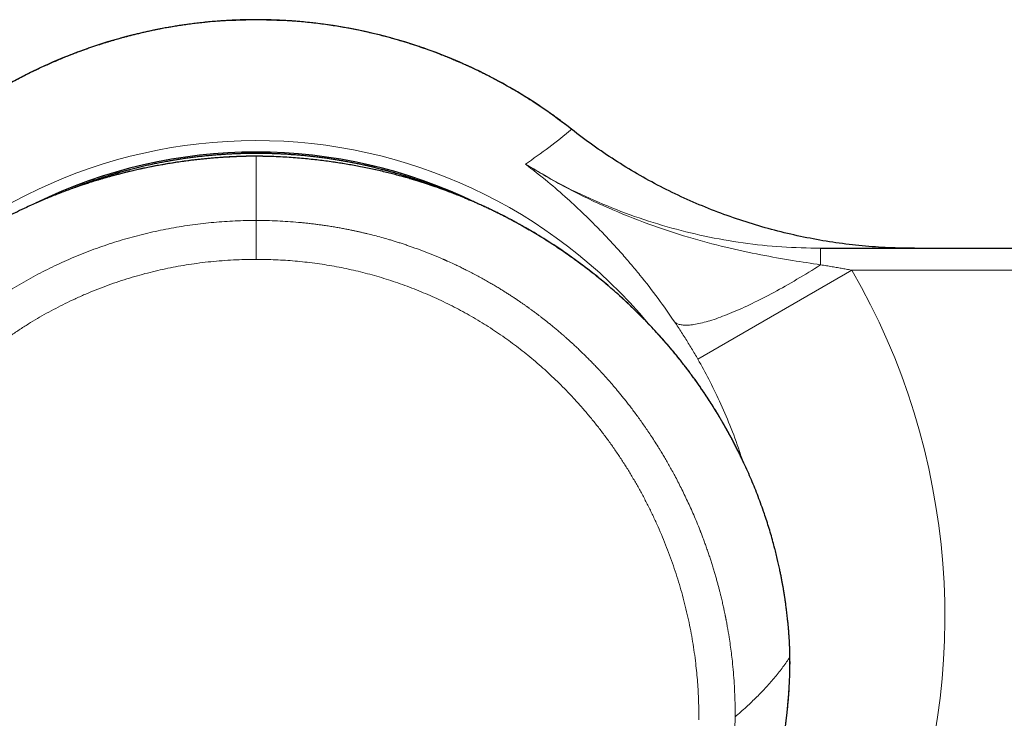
# Model space of a CAD drawing. Header units: millimetres. Extents: x 8 to 831, y 12 to 489.
# Tile 14 of 93: x 412 to 457, y 221 to 253. Entities that reach past the tile are written whole.
import ezdxf

# ---------------------------------------------------------------- set-up
doc = ezdxf.new("R2010")
doc.units = ezdxf.units.MM

msp = doc.modelspace()

# ---------------------------------------------------------------- linework, layer by layer
at = {"color": 7, "linetype": 'Continuous', "lineweight": 30}
for p, q in [((423.178, 253.264), (423.178, 253.268)), ((448.881, 242.86), (479.63, 242.86))]:
    msp.add_line(p, q, dxfattribs=at)
at = {"color": 252, "linetype": 'Continuous', "lineweight": 0}
for p, q in [((437.543, 248.278), (437.544, 248.28)), ((448.881, 242.86), (448.881, 242.11)), ((443.293, 237.809), (450.309, 241.86)), ((499.178, 241.86), (450.309, 241.86)), ((447.448, 225.163), (447.448, 225.182)), ((447.47, 223.265), (447.471, 223.268))]:
    msp.add_line(p, q, dxfattribs=at)
at = {"color": 252, "linetype": 'Continuous', "lineweight": 0, "flags": 128}
msp.add_lwpolyline([(448.881, 242.11), (448.746, 242.024), (448.611, 241.939), (448.475, 241.855), (448.34, 241.771), (448.206, 241.689), (448.071, 241.608), (447.937, 241.527), (447.803, 241.448), (447.67, 241.369), (447.537, 241.292), (447.405, 241.216), (447.273, 241.141), (447.142, 241.068), (447.011, 240.995), (446.882, 240.924), (446.753, 240.854), (446.625, 240.785), (446.498, 240.718), (446.371, 240.652), (446.246, 240.588), (446.122, 240.525), (445.999, 240.463), (445.877, 240.403), (445.757, 240.344), (445.637, 240.287), (445.519, 240.231), (445.402, 240.177), (445.287, 240.125), (445.173, 240.074), (445.06, 240.024), (444.949, 239.977), (444.84, 239.931), (444.732, 239.886), (444.626, 239.844), (444.522, 239.803), (444.419, 239.764), (444.318, 239.726), (444.219, 239.69), (444.122, 239.657), (444.027, 239.624), (443.933, 239.594), (443.842, 239.566), (443.753, 239.539), (443.665, 239.514), (443.58, 239.491), (443.497, 239.47), (443.416, 239.451), (443.337, 239.433), (443.26, 239.418), (443.186, 239.404), (443.114, 239.392), (443.044, 239.382), (442.977, 239.374), (442.912, 239.368), (442.849, 239.364), (442.789, 239.362), (442.731, 239.361), (442.676, 239.363), (442.623, 239.366), (442.572, 239.372), (442.524, 239.379), (442.479, 239.388), (442.436, 239.399), (442.396, 239.412), (442.358, 239.427), (442.323, 239.444), (442.291, 239.462), (442.261, 239.483), (442.234, 239.505)], dxfattribs=at)
at = {"color": 252, "linetype": 'Continuous', "lineweight": 0}
for centre, radius, start, end in [((423.178, 224.465), 23.303, 39.9262, 140.2571), ((423.178, 224.331), 22.847, 68.3655, 112.0947)]:
    msp.add_arc(centre, radius, start, end, dxfattribs=at)
at = {"color": 7, "linetype": 'Continuous', "lineweight": 30}
for centre, radius, start, end in [((423.178, 224.368), 22.873, 63.9566, 116.0902), ((423.321, 224.272), 24.171, 318.9254, 357.6133)]:
    msp.add_arc(centre, radius, start, end, dxfattribs=at)
at = {"color": 252, "linetype": 'Continuous', "lineweight": 0}
for centre, major_axis, ratio, start_param, end_param in [((423.178, 267.86), (0, 24.905), 0.933552, 3.696839, 3.807609), ((423.178, 226.074), (0, 31.48), 0.996195, 4.341696, 5.237702)]:
    msp.add_ellipse(centre, major_axis=major_axis, ratio=ratio, start_param=start_param, end_param=end_param, dxfattribs=at)
at = {"color": 7, "linetype": 'Continuous', "lineweight": 30}
for points, knots in [([(423.178, 253.267), (423.053, 253.266), (422.807, 253.265), (422.442, 253.256), (422.088, 253.242), (421.743, 253.223), (421.41, 253.199), (421.089, 253.172), (420.779, 253.141), (420.479, 253.108), (420.187, 253.071), (419.902, 253.032), (419.626, 252.99), (419.359, 252.947), (419.102, 252.902), (418.855, 252.856), (418.618, 252.809), (418.39, 252.762), (418.172, 252.715), (417.964, 252.667), (417.766, 252.62), (417.577, 252.574), (417.398, 252.528), (417.228, 252.484), (417.072, 252.441), (416.929, 252.402), (416.798, 252.364), (416.672, 252.328), (416.546, 252.29), (416.414, 252.251), (416.271, 252.206), (416.115, 252.157), (415.947, 252.103), (415.77, 252.044), (415.585, 251.98), (415.393, 251.913), (415.193, 251.841), (414.987, 251.764), (414.773, 251.682), (414.55, 251.594), (414.317, 251.499), (414.076, 251.398), (413.827, 251.29), (413.57, 251.175), (413.306, 251.053), (413.035, 250.924), (412.757, 250.787), (412.473, 250.642), (412.182, 250.488), (411.885, 250.326), (411.582, 250.154), (411.273, 249.973), (410.959, 249.783), (410.649, 249.588), (410.343, 249.389), (410.043, 249.186), (409.739, 248.974), (409.432, 248.752), (409.121, 248.52), (408.916, 248.36), (408.812, 248.279)], [0, 0, 0, 0, 0.0241471, 0.0476707, 0.0705727, 0.092855, 0.1145192, 0.1351964, 0.1552798, 0.1747707, 0.1936699, 0.2123457, 0.2304069, 0.2478544, 0.2646886, 0.2809101, 0.2965192, 0.3115164, 0.325902, 0.3396762, 0.3528394, 0.3653917, 0.3773333, 0.3886643, 0.3993849, 0.4086759, 0.4174541, 0.4257234, 0.434078, 0.4429484, 0.4523347, 0.4631382, 0.474553, 0.4865792, 0.4992166, 0.5124656, 0.5260733, 0.540271, 0.555059, 0.5704374, 0.5867386, 0.603655, 0.6211871, 0.6393353, 0.6580998, 0.6774814, 0.6974806, 0.7180979, 0.7393343, 0.7611906, 0.7836677, 0.8067668, 0.8304892, 0.8548363, 0.8777048, 0.9011011, 0.9250268, 0.9494838, 0.9744741, 1, 1, 1, 1]), ([(423.178, 253.264), (422.554, 253.25), (421.301, 253.22), (419.425, 252.983), (417.554, 252.599), (415.829, 252.091), (414.254, 251.496), (412.827, 250.845), (411.438, 250.091), (410.089, 249.244), (409.239, 248.601), (408.812, 248.278)], [0, 0, 0, 0, 0.1207088, 0.242631, 0.365772, 0.4901373, 0.5905252, 0.6917029, 0.7936729, 0.8964378, 1, 1, 1, 1]), ([(437.543, 248.279), (437.445, 248.356), (437.251, 248.507), (436.959, 248.726), (436.672, 248.934), (436.389, 249.133), (436.113, 249.321), (435.844, 249.499), (435.582, 249.667), (435.325, 249.826), (435.073, 249.979), (434.825, 250.124), (434.582, 250.263), (434.346, 250.394), (434.116, 250.518), (433.894, 250.636), (433.678, 250.746), (433.47, 250.85), (433.27, 250.948), (433.077, 251.04), (432.892, 251.126), (432.715, 251.206), (432.546, 251.282), (432.385, 251.352), (432.236, 251.416), (432.099, 251.473), (431.973, 251.525), (431.852, 251.575), (431.73, 251.624), (431.602, 251.674), (431.462, 251.728), (431.309, 251.786), (431.144, 251.847), (430.969, 251.911), (430.784, 251.976), (430.591, 252.042), (430.39, 252.109), (430.181, 252.176), (429.962, 252.244), (429.732, 252.314), (429.491, 252.384), (429.239, 252.454), (428.977, 252.524), (428.704, 252.593), (428.422, 252.66), (428.129, 252.727), (427.826, 252.791), (427.513, 252.854), (427.189, 252.914), (426.856, 252.97), (426.512, 253.023), (426.157, 253.073), (425.793, 253.118), (425.429, 253.157), (425.066, 253.19), (424.705, 253.217), (424.335, 253.239), (423.957, 253.255), (423.57, 253.265), (423.309, 253.266), (423.178, 253.267)], [0, 0, 0, 0, 0.024166, 0.047706, 0.070623, 0.09292, 0.114597, 0.135286, 0.15538, 0.174881, 0.19379, 0.212474, 0.230544, 0.247999, 0.264841, 0.28107, 0.296686, 0.31169, 0.326083, 0.339864, 0.353034, 0.365593, 0.377542, 0.38888, 0.399608, 0.408906, 0.417692, 0.425968, 0.434318, 0.443184, 0.452566, 0.463365, 0.474776, 0.486798, 0.499432, 0.512678, 0.526282, 0.540477, 0.555262, 0.570637, 0.586935, 0.603848, 0.621377, 0.639521, 0.65828, 0.677657, 0.69765, 0.718261, 0.73949, 0.761338, 0.783806, 0.806895, 0.830605, 0.854939, 0.877795, 0.901176, 0.925086, 0.949525, 0.974496, 1, 1, 1, 1]), ([(437.543, 248.278), (437.116, 248.601), (436.266, 249.244), (434.917, 250.091), (433.528, 250.845), (432.101, 251.496), (430.526, 252.091), (428.801, 252.599), (426.93, 252.983), (425.054, 253.22), (423.801, 253.25), (423.178, 253.264)], [0, 0, 0, 0, 0.103562, 0.206327, 0.308297, 0.409475, 0.509863, 0.634228, 0.757369, 0.879291, 1, 1, 1, 1]), ([(453.158, 242.861), (452.763, 242.866), (451.967, 242.877), (450.774, 242.965), (449.58, 243.106), (448.396, 243.305), (447.222, 243.561), (446.057, 243.874), (444.905, 244.243), (443.772, 244.665), (442.663, 245.139), (441.581, 245.664), (440.527, 246.24), (439.502, 246.868), (438.502, 247.542), (437.863, 248.032), (437.543, 248.278)], [0, 0, 0, 0, 0.070294, 0.141836, 0.213135, 0.284353, 0.355651, 0.42719, 0.49913, 0.571081, 0.642645, 0.713975, 0.785222, 0.85654, 0.928082, 1, 1, 1, 1]), ([(431.693, 245.533), (431.688, 245.536), (431.6, 245.571), (431.431, 245.637), (431.185, 245.731), (430.937, 245.822), (430.688, 245.911), (430.437, 245.996), (430.186, 246.079), (429.933, 246.159), (429.678, 246.236), (429.423, 246.31), (429.166, 246.382), (428.908, 246.45), (428.648, 246.516), (428.387, 246.579), (428.134, 246.636), (427.888, 246.689), (427.651, 246.738), (427.414, 246.784), (427.177, 246.828), (426.939, 246.869), (426.7, 246.907), (426.462, 246.943), (426.223, 246.976), (425.984, 247.007), (425.745, 247.036), (425.506, 247.061), (425.267, 247.084), (425.029, 247.105), (424.791, 247.123), (424.555, 247.139), (424.321, 247.152), (424.092, 247.162), (423.874, 247.169), (423.685, 247.174), (423.518, 247.177), (423.355, 247.179), (423.153, 247.18), (422.968, 247.179), (422.787, 247.177), (422.632, 247.173), (422.447, 247.168), (422.251, 247.161), (422.046, 247.152), (421.834, 247.141), (421.617, 247.127), (421.396, 247.111), (421.171, 247.092), (420.943, 247.071), (420.714, 247.047), (420.482, 247.021), (420.249, 246.992), (420.015, 246.96), (419.78, 246.926), (419.544, 246.889), (419.307, 246.85), (419.07, 246.808), (418.833, 246.763), (418.595, 246.716), (418.358, 246.666), (418.12, 246.613), (417.882, 246.558), (417.644, 246.5), (417.407, 246.44), (417.169, 246.376), (416.932, 246.31), (416.696, 246.242), (416.459, 246.17), (416.224, 246.096), (415.988, 246.02), (415.754, 245.941), (415.52, 245.859), (415.286, 245.774), (415.054, 245.687), (414.835, 245.603), (414.694, 245.546), (414.631, 245.521)], [0, 0, 0, 0, 0.001091, 0.016156, 0.031236, 0.046333, 0.061447, 0.07658, 0.091732, 0.106907, 0.122105, 0.137328, 0.152579, 0.16786, 0.183175, 0.198526, 0.213918, 0.227745, 0.24157, 0.255391, 0.269208, 0.28302, 0.296826, 0.310624, 0.324413, 0.338191, 0.351955, 0.3657, 0.379421, 0.393107, 0.406744, 0.420305, 0.433738, 0.446936, 0.459613, 0.471163, 0.479329, 0.488307, 0.499045, 0.513932, 0.52001, 0.530099, 0.540588, 0.551851, 0.563618, 0.575778, 0.588245, 0.600956, 0.613866, 0.62694, 0.640151, 0.653479, 0.666906, 0.68042, 0.694009, 0.707665, 0.72138, 0.735147, 0.748962, 0.76282, 0.776716, 0.790648, 0.804612, 0.818605, 0.832627, 0.846673, 0.860743, 0.874835, 0.888947, 0.903078, 0.917227, 0.931392, 0.945574, 0.95977, 0.97398, 0.988204, 1, 1, 1, 1]), ([(423.178, 247.056), (423.057, 247.054), (422.818, 247.052), (422.463, 247.042), (422.116, 247.028), (421.778, 247.01), (421.45, 246.987), (421.131, 246.961), (420.823, 246.933), (420.523, 246.901), (420.214, 246.865), (419.896, 246.823), (419.57, 246.777), (419.257, 246.728), (418.954, 246.677), (418.664, 246.624), (418.385, 246.571), (418.117, 246.516), (417.861, 246.461), (417.616, 246.406), (417.383, 246.351), (417.161, 246.297), (416.954, 246.244), (416.761, 246.193), (416.582, 246.145), (416.413, 246.098), (416.254, 246.052), (416.108, 246.009), (415.976, 245.97), (415.856, 245.933), (415.745, 245.899), (415.64, 245.866), (415.505, 245.822), (415.336, 245.767), (415.115, 245.693), (414.872, 245.608), (414.607, 245.513), (414.342, 245.414), (414.08, 245.312), (413.819, 245.208), (413.552, 245.098), (413.278, 244.98), (412.997, 244.856), (412.67, 244.706), (412.3, 244.529), (411.892, 244.325), (411.489, 244.114), (411.091, 243.896), (410.698, 243.672), (410.319, 243.446), (409.951, 243.218), (409.597, 242.99), (409.247, 242.756), (408.902, 242.517), (408.548, 242.263), (408.184, 241.992), (407.811, 241.703), (407.443, 241.406), (407.079, 241.101), (406.721, 240.787), (406.367, 240.466), (406.019, 240.136), (405.717, 239.84), (405.461, 239.579), (405.247, 239.356), (405.04, 239.134), (404.84, 238.915), (404.651, 238.702), (404.473, 238.497), (404.305, 238.299), (404.145, 238.108), (403.994, 237.922), (403.852, 237.744), (403.717, 237.572), (403.59, 237.407), (403.479, 237.26), (403.381, 237.13), (403.296, 237.014), (403.212, 236.898), (403.122, 236.773), (403.025, 236.635), (402.92, 236.484), (402.811, 236.325), (402.698, 236.158), (402.582, 235.982), (402.463, 235.798), (402.341, 235.605), (402.214, 235.401), (402.082, 235.184), (401.947, 234.955), (401.809, 234.716), (401.67, 234.468), (401.532, 234.214), (401.364, 233.894), (401.169, 233.51), (400.953, 233.059), (400.748, 232.604), (400.553, 232.147), (400.385, 231.727), (400.241, 231.346), (400.118, 231.005), (400.021, 230.723), (399.948, 230.5), (399.896, 230.338), (399.846, 230.177), (399.798, 230.02), (399.752, 229.866), (399.709, 229.716), (399.668, 229.572), (399.631, 229.436), (399.597, 229.31), (399.566, 229.194), (399.539, 229.086), (399.514, 228.988), (399.492, 228.899), (399.474, 228.825), (399.46, 228.764), (399.449, 228.721), (399.441, 228.688), (399.436, 228.666), (399.433, 228.651), (399.43, 228.641), (399.428, 228.631), (399.425, 228.618), (399.42, 228.597), (399.414, 228.569), (399.406, 228.535), (399.397, 228.494), (399.385, 228.442), (399.371, 228.381), (399.355, 228.308), (399.338, 228.226), (399.319, 228.135), (399.298, 228.035), (399.276, 227.925), (399.253, 227.808), (399.229, 227.682), (399.204, 227.548), (399.179, 227.406), (399.153, 227.254), (399.127, 227.094), (399.1, 226.925), (399.074, 226.746), (399.048, 226.556), (399.021, 226.354), (398.995, 226.138), (398.971, 225.913), (398.948, 225.679), (398.926, 225.434), (398.914, 225.268), (398.907, 225.183)], [0, 0, 0, 0, 0.0094459, 0.0186869, 0.0277225, 0.0365525, 0.0451764, 0.0534454, 0.0615149, 0.0693846, 0.0770542, 0.0859233, 0.0945079, 0.1028075, 0.1108218, 0.1185504, 0.125993, 0.1331495, 0.1400195, 0.146603, 0.1528997, 0.1589097, 0.1646328, 0.1697662, 0.1746444, 0.1792677, 0.1836359, 0.1877492, 0.1912598, 0.1945608, 0.197652, 0.2005336, 0.2032901, 0.2088577, 0.214642, 0.2218103, 0.2292851, 0.2370661, 0.2442718, 0.2517209, 0.2594152, 0.267356, 0.2755434, 0.2839778, 0.2962169, 0.3084502, 0.3206756, 0.3328927, 0.3451012, 0.3573005, 0.3687938, 0.3802779, 0.391752, 0.4032156, 0.4147137, 0.4276268, 0.4406234, 0.4537021, 0.4668613, 0.4800993, 0.4934142, 0.5068066, 0.5202916, 0.528953, 0.5376532, 0.5463078, 0.5546815, 0.56276, 0.5704065, 0.5777676, 0.584843, 0.5916324, 0.5981355, 0.6043522, 0.6102823, 0.6159256, 0.6201584, 0.624214, 0.6282217, 0.6324247, 0.6374446, 0.6427237, 0.6482621, 0.6540596, 0.6601159, 0.666431, 0.6730046, 0.6798365, 0.6872702, 0.6949866, 0.7029851, 0.7112651, 0.719724, 0.7281756, 0.742816, 0.7574251, 0.7720284, 0.7866281, 0.8012222, 0.8119198, 0.8226123, 0.833299, 0.8383348, 0.8433689, 0.8484014, 0.8533071, 0.8579649, 0.8627, 0.8671477, 0.8713077, 0.87518, 0.8787644, 0.8820609, 0.8850694, 0.8877898, 0.8902222, 0.8918574, 0.8933306, 0.894207, 0.8948922, 0.8953673, 0.8955856, 0.8957983, 0.896217, 0.8968467, 0.8976874, 0.8987391, 0.9000017, 0.9014754, 0.9034179, 0.9056359, 0.9081295, 0.9108986, 0.9139431, 0.9172631, 0.9208584, 0.9246488, 0.9287035, 0.9330223, 0.9376051, 0.9424517, 0.9475618, 0.9529354, 0.9585719, 0.9647587, 0.9712333, 0.9779954, 0.9850443, 0.9923794, 1, 1, 1, 1]), ([(423.178, 247.054), (423.178, 247.055), (423.178, 247.059), (423.178, 247.055), (423.178, 247.052)], [0, 0, 0, 0, 0.29963, 1, 1, 1, 1]), ([(447.448, 225.182), (447.443, 225.245), (447.434, 225.368), (447.419, 225.548), (447.404, 225.718), (447.388, 225.878), (447.372, 226.029), (447.357, 226.17), (447.341, 226.302), (447.326, 226.425), (447.311, 226.538), (447.297, 226.642), (447.284, 226.736), (447.272, 226.821), (447.261, 226.897), (447.251, 226.964), (447.242, 227.021), (447.235, 227.07), (447.228, 227.109), (447.224, 227.139), (447.22, 227.163), (447.217, 227.181), (447.215, 227.194), (447.213, 227.207), (447.21, 227.221), (447.206, 227.245), (447.201, 227.28), (447.193, 227.328), (447.183, 227.386), (447.171, 227.454), (447.158, 227.527), (447.144, 227.605), (447.129, 227.685), (447.113, 227.771), (447.096, 227.86), (447.079, 227.948), (447.061, 228.037), (447.033, 228.175), (446.993, 228.363), (446.936, 228.614), (446.875, 228.875), (446.806, 229.147), (446.728, 229.443), (446.639, 229.764), (446.536, 230.108), (446.43, 230.446), (446.312, 230.801), (446.181, 231.172), (446.038, 231.557), (445.888, 231.939), (445.73, 232.319), (445.564, 232.702), (445.42, 233.017), (445.304, 233.263), (445.218, 233.44), (445.131, 233.618), (445.041, 233.796), (444.951, 233.971), (444.862, 234.141), (444.772, 234.309), (444.682, 234.474), (444.592, 234.637), (444.505, 234.791), (444.421, 234.937), (444.344, 235.068), (444.276, 235.184), (444.213, 235.288), (444.151, 235.39), (444.088, 235.494), (444.021, 235.602), (443.946, 235.721), (443.862, 235.852), (443.77, 235.994), (443.673, 236.142), (443.57, 236.296), (443.46, 236.457), (443.344, 236.624), (443.223, 236.796), (443.095, 236.973), (442.962, 237.154), (442.823, 237.339), (442.679, 237.527), (442.531, 237.717), (442.341, 237.955), (442.108, 238.237), (441.833, 238.561), (441.554, 238.876), (441.265, 239.192), (440.966, 239.507), (440.657, 239.821), (440.346, 240.127), (440.033, 240.423), (439.72, 240.71), (439.413, 240.983), (439.109, 241.243), (438.806, 241.494), (438.496, 241.743), (438.178, 241.991), (437.852, 242.235), (437.518, 242.478), (437.175, 242.717), (436.823, 242.954), (436.462, 243.188), (436.147, 243.384), (435.882, 243.544), (435.667, 243.671), (435.45, 243.796), (435.231, 243.919), (435.014, 244.038), (434.801, 244.152), (434.585, 244.265), (434.368, 244.376), (434.149, 244.485), (433.94, 244.587), (433.738, 244.682), (433.547, 244.771), (433.366, 244.853), (433.195, 244.929), (433.034, 245), (432.901, 245.057), (432.796, 245.101), (432.716, 245.134), (432.639, 245.166), (432.564, 245.197), (432.485, 245.229), (432.399, 245.264), (432.299, 245.304), (432.185, 245.348), (432.057, 245.398), (431.917, 245.451), (431.765, 245.508), (431.607, 245.565), (431.443, 245.624), (431.274, 245.682), (431.095, 245.743), (430.907, 245.806), (430.709, 245.869), (430.503, 245.933), (430.288, 245.998), (430.063, 246.064), (429.826, 246.131), (429.578, 246.198), (429.317, 246.266), (429.045, 246.333), (428.763, 246.399), (428.47, 246.465), (428.166, 246.529), (427.865, 246.588), (427.567, 246.643), (427.274, 246.694), (426.972, 246.743), (426.661, 246.789), (426.342, 246.832), (426.014, 246.873), (425.677, 246.91), (425.325, 246.945), (424.958, 246.976), (424.575, 247.003), (424.183, 247.025), (423.78, 247.041), (423.444, 247.051), (423.242, 247.053), (423.178, 247.054)], [0, 0, 0, 0, 0.00567, 0.011054, 0.016152, 0.020967, 0.025498, 0.029748, 0.033715, 0.037402, 0.040808, 0.043935, 0.046782, 0.04935, 0.051639, 0.05365, 0.055383, 0.056838, 0.058015, 0.058918, 0.059624, 0.060158, 0.060523, 0.060849, 0.061294, 0.061857, 0.063004, 0.064455, 0.066209, 0.068267, 0.070627, 0.072852, 0.075292, 0.077942, 0.08065, 0.083345, 0.086028, 0.088699, 0.09598, 0.103171, 0.111613, 0.119928, 0.128116, 0.138888, 0.149492, 0.159992, 0.170391, 0.182641, 0.194752, 0.206735, 0.2188, 0.231037, 0.24345, 0.249172, 0.254929, 0.26071, 0.266515, 0.272308, 0.277906, 0.283284, 0.288948, 0.294347, 0.299483, 0.304357, 0.308969, 0.312614, 0.316078, 0.319452, 0.322965, 0.326627, 0.330438, 0.33512, 0.34001, 0.345106, 0.350409, 0.356021, 0.361848, 0.36789, 0.374147, 0.38062, 0.387188, 0.393965, 0.400898, 0.407799, 0.420002, 0.432054, 0.443959, 0.455718, 0.468257, 0.480633, 0.492849, 0.504904, 0.516756, 0.528386, 0.539188, 0.55006, 0.561044, 0.572142, 0.583356, 0.594689, 0.606142, 0.617719, 0.629423, 0.641256, 0.647955, 0.654697, 0.661483, 0.668313, 0.67505, 0.681558, 0.687838, 0.694682, 0.701231, 0.707487, 0.713447, 0.719113, 0.724389, 0.72938, 0.734084, 0.7385, 0.740895, 0.743195, 0.745401, 0.747513, 0.749712, 0.752183, 0.754927, 0.758255, 0.761907, 0.765883, 0.77018, 0.774799, 0.779266, 0.783996, 0.788989, 0.794244, 0.79976, 0.805433, 0.811357, 0.817533, 0.823961, 0.83078, 0.837862, 0.845207, 0.852816, 0.86069, 0.868831, 0.877238, 0.884816, 0.892601, 0.900595, 0.9088, 0.917217, 0.925849, 0.934698, 0.943766, 0.953504, 0.96349, 0.973726, 0.984217, 0.994967, 1, 1, 1, 1]), ([(447.485, 224.272), (447.484, 224.299), (447.484, 224.352), (447.482, 224.426), (447.48, 224.492), (447.479, 224.548), (447.477, 224.592), (447.476, 224.624), (447.475, 224.648), (447.474, 224.67), (447.473, 224.692), (447.472, 224.718), (447.471, 224.747), (447.47, 224.779), (447.469, 224.816), (447.467, 224.859), (447.464, 224.909), (447.461, 224.967), (447.457, 225.033), (447.453, 225.105), (447.449, 225.156), (447.448, 225.182)], [0, 0, 0, 0, 0.085052, 0.165492, 0.235325, 0.294488, 0.342946, 0.373496, 0.397444, 0.419428, 0.443057, 0.468358, 0.503002, 0.540405, 0.581371, 0.630406, 0.688239, 0.753592, 0.827384, 0.909551, 1, 1, 1, 1]), ([(447.47, 223.265), (447.473, 223.332), (447.478, 223.466), (447.483, 223.666), (447.486, 223.865), (447.487, 224.062), (447.485, 224.191), (447.485, 224.255)], [0, 0, 0, 0, 0.199524, 0.400004, 0.600723, 0.800962, 1, 1, 1, 1]), ([(447.484, 223.777), (447.484, 223.782), (447.485, 223.804), (447.485, 223.847), (447.486, 223.909), (447.486, 223.974), (447.486, 224.043), (447.486, 224.114), (447.486, 224.192), (447.485, 224.245), (447.485, 224.273)], [0, 0, 0, 0, 0.03074, 0.134434, 0.25586, 0.400134, 0.529422, 0.672608, 0.829537, 1, 1, 1, 1]), ([(446.191, 216.451), (446.198, 216.472), (446.234, 216.576), (446.296, 216.764), (446.377, 217.014), (446.454, 217.265), (446.529, 217.517), (446.601, 217.769), (446.671, 218.023), (446.737, 218.277), (446.801, 218.532), (446.862, 218.788), (446.92, 219.044), (446.976, 219.301), (447.029, 219.559), (447.079, 219.817), (447.126, 220.076), (447.17, 220.335), (447.211, 220.595), (447.25, 220.855), (447.286, 221.116), (447.319, 221.377), (447.349, 221.639), (447.376, 221.901), (447.4, 222.163), (447.422, 222.425), (447.441, 222.688), (447.456, 222.951), (447.466, 223.144), (447.47, 223.25), (447.471, 223.268)], [0, 0, 0, 0, 0.009657, 0.04739, 0.085129, 0.122872, 0.16062, 0.198374, 0.236131, 0.273894, 0.311662, 0.349434, 0.387211, 0.424993, 0.462779, 0.50057, 0.538366, 0.576166, 0.613971, 0.651781, 0.689595, 0.727413, 0.765237, 0.803065, 0.840897, 0.878734, 0.916576, 0.954422, 0.992273, 1, 1, 1, 1])]:
    msp.add_open_spline(points, degree=3, knots=knots, dxfattribs=at)
at = {"color": 252, "linetype": 'Continuous', "lineweight": 0}
for points, knots in [([(398.907, 225.163), (398.925, 225.385), (398.96, 225.83), (399.038, 226.495), (399.136, 227.16), (399.254, 227.822), (399.392, 228.481), (399.551, 229.137), (399.724, 229.771), (399.91, 230.382), (400.107, 230.972), (400.32, 231.556), (400.55, 232.135), (400.796, 232.708), (401.053, 233.266), (401.322, 233.81), (401.602, 234.34), (401.896, 234.864), (402.204, 235.383), (402.527, 235.896), (402.864, 236.401), (403.215, 236.9), (403.586, 237.399), (403.976, 237.898), (404.387, 238.395), (404.813, 238.882), (405.253, 239.359), (405.707, 239.826), (406.168, 240.275), (406.635, 240.706), (407.108, 241.121), (407.594, 241.525), (408.092, 241.918), (408.603, 242.299), (409.125, 242.669), (409.658, 243.027), (410.184, 243.36), (410.701, 243.669), (411.207, 243.957), (411.721, 244.233), (412.244, 244.498), (412.773, 244.751), (413.311, 244.992), (413.88, 245.231), (414.482, 245.465), (415.117, 245.693), (415.761, 245.903), (416.413, 246.097), (417.071, 246.273), (417.735, 246.432), (418.376, 246.567), (418.994, 246.682), (419.586, 246.777), (420.181, 246.858), (420.778, 246.926), (421.377, 246.979), (421.977, 247.018), (422.577, 247.044), (422.977, 247.049), (423.178, 247.052)], [0, 0, 0, 0, 0.01998, 0.039985, 0.06001, 0.080048, 0.100093, 0.120141, 0.140184, 0.158548, 0.176899, 0.195233, 0.213544, 0.23183, 0.250086, 0.267506, 0.284945, 0.302399, 0.319864, 0.337339, 0.354819, 0.372302, 0.389785, 0.408098, 0.426406, 0.444706, 0.462997, 0.481276, 0.499543, 0.516984, 0.534445, 0.551922, 0.569412, 0.586912, 0.604419, 0.62193, 0.639443, 0.65517, 0.670895, 0.686619, 0.702341, 0.71806, 0.733777, 0.749492, 0.767358, 0.785238, 0.803131, 0.821034, 0.838944, 0.856858, 0.874773, 0.890447, 0.906119, 0.921786, 0.937447, 0.9531, 0.968743, 0.984377, 1, 1, 1, 1]), ([(447.448, 225.163), (447.421, 225.486), (447.369, 226.115), (447.243, 227.03), (447.11, 227.782), (446.984, 228.384), (446.876, 228.848), (446.754, 229.328), (446.568, 229.997), (446.299, 230.844), (446.022, 231.591), (445.826, 232.079), (445.723, 232.324), (445.619, 232.566), (445.514, 232.804), (445.406, 233.039), (445.23, 233.412), (444.98, 233.915), (444.645, 234.539), (444.297, 235.142), (443.938, 235.724), (443.57, 236.285), (443.181, 236.844), (442.809, 237.347), (442.456, 237.799), (442.142, 238.185), (441.824, 238.56), (441.501, 238.925), (441.175, 239.28), (440.845, 239.625), (440.512, 239.959), (440.105, 240.352), (439.62, 240.797), (439.055, 241.285), (438.485, 241.747), (437.913, 242.183), (437.339, 242.595), (436.748, 242.995), (436.148, 243.376), (435.539, 243.738), (434.938, 244.073), (434.333, 244.389), (433.726, 244.685), (433.115, 244.962), (432.34, 245.289), (431.391, 245.647), (430.26, 246.013), (429.119, 246.324), (427.963, 246.58), (426.791, 246.784), (425.6, 246.932), (424.393, 247.028), (423.584, 247.044), (423.178, 247.052)], [0, 0, 0, 0, 0.0290203, 0.0565656, 0.0826377, 0.0973128, 0.1114771, 0.1251307, 0.1413864, 0.1732273, 0.2039643, 0.2118327, 0.2196256, 0.2273428, 0.2349846, 0.242551, 0.2500419, 0.2710926, 0.2917051, 0.3118805, 0.3316202, 0.3509255, 0.3697979, 0.3902734, 0.4045878, 0.4187194, 0.432669, 0.4464374, 0.4600256, 0.4734346, 0.4866654, 0.4997193, 0.5208843, 0.5415898, 0.5618402, 0.58164, 0.6009935, 0.6199052, 0.6401041, 0.6588889, 0.6774478, 0.6957841, 0.713901, 0.7318021, 0.7494909, 0.7811322, 0.8124921, 0.8435872, 0.8744321, 0.9055302, 0.9368131, 0.9682974, 1, 1, 1, 1]), ([(423.178, 247.052), (423.178, 246.927), (423.178, 246.678), (423.178, 246.291), (423.178, 245.894), (423.178, 245.48), (423.178, 245.047), (423.178, 244.597), (423.178, 244.286), (423.178, 244.131)], [0, 0, 0, 0, 0.14, 0.28, 0.42, 0.56, 0.706667, 0.853333, 1, 1, 1, 1]), ([(442.234, 239.505), (441.983, 239.867), (441.455, 240.628), (440.854, 241.395), (440.433, 241.909), (440.209, 242.175), (439.981, 242.441), (439.748, 242.706), (439.509, 242.97), (439.266, 243.234), (439.019, 243.497), (438.632, 243.896), (438.076, 244.45), (437.31, 245.163), (436.419, 245.934), (435.776, 246.432), (435.434, 246.697)], [0, 0, 0, 0, 0.1067506, 0.2245411, 0.2559337, 0.2881418, 0.321185, 0.3550816, 0.3898484, 0.4255009, 0.4620536, 0.49952, 0.5971213, 0.7130038, 0.8472741, 1, 1, 1, 1]), ([(435.434, 246.697), (436.049, 246.33), (437.264, 245.603), (439.151, 244.705), (441.012, 243.954), (442.814, 243.36), (444.52, 242.908), (446.104, 242.567), (447.544, 242.312), (448.455, 242.174), (448.881, 242.11)], [0, 0, 0, 0, 0.150082, 0.296559, 0.437414, 0.570414, 0.693803, 0.807066, 0.909802, 1, 1, 1, 1]), ([(435.434, 246.697), (435.941, 246.396), (436.955, 245.794), (438.552, 245.029), (440.195, 244.368), (441.88, 243.825), (443.6, 243.397), (445.345, 243.091), (447.108, 242.897), (448.29, 242.873), (448.881, 242.86)], [0, 0, 0, 0, 0.1248851, 0.2497733, 0.3746926, 0.4996537, 0.6246586, 0.7497089, 0.8748141, 1, 1, 1, 1]), ([(401.369, 221.529), (401.369, 221.679), (401.368, 221.979), (401.379, 222.428), (401.398, 222.877), (401.427, 223.327), (401.464, 223.775), (401.514, 224.25), (401.578, 224.751), (401.657, 225.277), (401.749, 225.801), (401.85, 226.305), (401.957, 226.788), (402.07, 227.251), (402.192, 227.711), (402.324, 228.17), (402.465, 228.625), (402.616, 229.078), (402.776, 229.528), (402.943, 229.968), (403.115, 230.397), (403.293, 230.815), (403.479, 231.23), (403.673, 231.642), (403.875, 232.05), (404.098, 232.478), (404.343, 232.925), (404.611, 233.39), (404.891, 233.849), (405.171, 234.285), (405.449, 234.7), (405.726, 235.092), (406.01, 235.479), (406.303, 235.86), (406.604, 236.235), (406.912, 236.603), (407.229, 236.965), (407.555, 237.322), (407.892, 237.674), (408.238, 238.021), (408.592, 238.36), (408.953, 238.692), (409.32, 239.013), (409.692, 239.324), (410.068, 239.625), (410.451, 239.918), (410.843, 240.204), (411.243, 240.482), (411.653, 240.753), (412.069, 241.014), (412.491, 241.266), (412.916, 241.506), (413.344, 241.736), (413.774, 241.954), (414.209, 242.162), (414.652, 242.361), (415.102, 242.551), (415.559, 242.731), (416.02, 242.901), (416.485, 243.06), (416.951, 243.207), (417.417, 243.343), (417.883, 243.467), (418.352, 243.581), (418.826, 243.684), (419.306, 243.778), (419.79, 243.86), (420.276, 243.932), (420.763, 243.993), (421.249, 244.043), (421.732, 244.081), (422.214, 244.109), (422.696, 244.127), (423.017, 244.13), (423.178, 244.131)], [0, 0, 0, 0, 0.012873, 0.025755, 0.038643, 0.051539, 0.064443, 0.077355, 0.092583, 0.107823, 0.123074, 0.138337, 0.151974, 0.165619, 0.179273, 0.192936, 0.206606, 0.220285, 0.233971, 0.247665, 0.260685, 0.273712, 0.286745, 0.299784, 0.312828, 0.325878, 0.341263, 0.356654, 0.37205, 0.387452, 0.401206, 0.414965, 0.428726, 0.44249, 0.456258, 0.47003, 0.483805, 0.497584, 0.511619, 0.525658, 0.539703, 0.553752, 0.567805, 0.58161, 0.595418, 0.609228, 0.623041, 0.637107, 0.651176, 0.665247, 0.679319, 0.693393, 0.707216, 0.72104, 0.734865, 0.74869, 0.762766, 0.776843, 0.790921, 0.804999, 0.819077, 0.832904, 0.846731, 0.860557, 0.874382, 0.888457, 0.902531, 0.916603, 0.930674, 0.944744, 0.958561, 0.972376, 0.986189, 1, 1, 1, 1]), ([(423.178, 244.131), (423.178, 244.124), (423.178, 244.109), (423.178, 244.083), (423.178, 244.051), (423.178, 244.01), (423.178, 243.964), (423.178, 243.912), (423.178, 243.857), (423.178, 243.796), (423.178, 243.728), (423.178, 243.655), (423.178, 243.575), (423.178, 243.491), (423.178, 243.401), (423.178, 243.307), (423.178, 243.21), (423.178, 243.109), (423.178, 242.999), (423.178, 242.879), (423.178, 242.75), (423.178, 242.62), (423.178, 242.489), (423.178, 242.402), (423.178, 242.358)], [0, 0, 0, 0, 0.05002, 0.100024, 0.150031, 0.200044, 0.250029, 0.291694, 0.333367, 0.375039, 0.416705, 0.458358, 0.499997, 0.541634, 0.583284, 0.624949, 0.666622, 0.708299, 0.749969, 0.799958, 0.84997, 0.899976, 0.94998, 1, 1, 1, 1]), ([(444.986, 221.529), (444.986, 221.698), (444.987, 222.035), (444.973, 222.541), (444.948, 223.047), (444.911, 223.553), (444.867, 224.013), (444.819, 224.427), (444.77, 224.796), (444.709, 225.204), (444.649, 225.56), (444.6, 225.823), (444.58, 225.928), (444.572, 225.966), (444.571, 225.975), (444.569, 225.984), (444.567, 225.993), (444.565, 226.002), (444.563, 226.011), (444.562, 226.021), (444.56, 226.028), (444.559, 226.034), (444.558, 226.042), (444.555, 226.056), (444.55, 226.078), (444.544, 226.109), (444.536, 226.147), (444.527, 226.193), (444.516, 226.247), (444.502, 226.313), (444.486, 226.39), (444.466, 226.48), (444.444, 226.581), (444.419, 226.691), (444.391, 226.811), (444.36, 226.941), (444.327, 227.081), (444.29, 227.228), (444.249, 227.385), (444.205, 227.551), (444.158, 227.726), (444.106, 227.91), (444.049, 228.104), (443.988, 228.306), (443.925, 228.509), (443.861, 228.711), (443.794, 228.911), (443.724, 229.119), (443.651, 229.324), (443.578, 229.526), (443.507, 229.716), (443.457, 229.849), (443.428, 229.922), (443.42, 229.942), (443.412, 229.963), (443.404, 229.983), (443.396, 230.004), (443.388, 230.024), (443.338, 230.153), (443.244, 230.386), (443.103, 230.718), (442.961, 231.041), (442.818, 231.354), (442.674, 231.657), (442.529, 231.95), (442.385, 232.234), (442.246, 232.497), (442.113, 232.741), (441.987, 232.967), (441.862, 233.186), (441.738, 233.397), (441.646, 233.55), (441.593, 233.636), (441.58, 233.657), (441.576, 233.665), (441.571, 233.672), (441.566, 233.681), (441.534, 233.733), (441.448, 233.872), (441.308, 234.093), (441.142, 234.348), (440.98, 234.589), (440.823, 234.818), (440.668, 235.037), (440.516, 235.247), (440.368, 235.447), (440.225, 235.635), (440.089, 235.811), (439.959, 235.976), (439.834, 236.132), (439.712, 236.282), (439.594, 236.423), (439.48, 236.558), (439.371, 236.685), (439.266, 236.805), (439.166, 236.918), (439.068, 237.027), (438.973, 237.133), (438.903, 237.209), (438.86, 237.255), (438.843, 237.273), (438.826, 237.291), (438.809, 237.309), (438.793, 237.327), (438.777, 237.344), (438.761, 237.361), (438.705, 237.421), (438.606, 237.525), (438.46, 237.675), (438.305, 237.832), (438.14, 237.996), (437.982, 238.15), (437.832, 238.293), (437.692, 238.425), (437.529, 238.574), (437.382, 238.707), (437.28, 238.797), (437.243, 238.83), (437.232, 238.839), (437.222, 238.849), (437.211, 238.858), (437.201, 238.867), (437.19, 238.876), (437.128, 238.93), (437.017, 239.027), (436.858, 239.161), (436.707, 239.286), (436.564, 239.403), (436.43, 239.51), (436.305, 239.609), (436.188, 239.7), (436.08, 239.783), (435.983, 239.856), (435.897, 239.921), (435.82, 239.978), (435.751, 240.029), (435.69, 240.074), (435.638, 240.111), (435.595, 240.142), (435.56, 240.167), (435.532, 240.187), (435.51, 240.203), (435.496, 240.213), (435.488, 240.219), (435.484, 240.221), (435.481, 240.224), (435.478, 240.226), (435.475, 240.228), (435.44, 240.253), (435.37, 240.302), (435.261, 240.378), (435.142, 240.46), (435.012, 240.547), (434.872, 240.64), (434.724, 240.737), (434.569, 240.836), (434.407, 240.938), (434.235, 241.044), (434.053, 241.153), (433.861, 241.266), (433.659, 241.382), (433.446, 241.501), (433.222, 241.623), (432.988, 241.746), (432.766, 241.86), (432.557, 241.964), (432.364, 242.057), (432.143, 242.162), (431.975, 242.238), (431.863, 242.288), (431.832, 242.302), (431.801, 242.316), (431.769, 242.33), (431.737, 242.344), (431.705, 242.358), (431.532, 242.433), (431.216, 242.566), (430.754, 242.747), (430.382, 242.883), (430.103, 242.98), (429.919, 243.042), (429.734, 243.102), (429.552, 243.16), (429.376, 243.213), (429.154, 243.28), (428.884, 243.356), (428.564, 243.442), (428.304, 243.507), (428.102, 243.555), (427.958, 243.589), (427.815, 243.621), (427.674, 243.652), (427.519, 243.685), (427.346, 243.72), (427.151, 243.757), (426.947, 243.795), (426.733, 243.832), (426.509, 243.868), (426.293, 243.901), (426.086, 243.93), (425.89, 243.956), (425.688, 243.981), (425.485, 244.004), (425.29, 244.024), (425.004, 244.051), (424.624, 244.081), (424.142, 244.109), (423.66, 244.127), (423.338, 244.13), (423.178, 244.131)], [0, 0, 0, 0, 0.014496, 0.029001, 0.043515, 0.058038, 0.072571, 0.083234, 0.093903, 0.104577, 0.118675, 0.124881, 0.127613, 0.127881, 0.128149, 0.128418, 0.128686, 0.128954, 0.129222, 0.129491, 0.129759, 0.129838, 0.130064, 0.130417, 0.131088, 0.131986, 0.133111, 0.134465, 0.136046, 0.137854, 0.1402, 0.142844, 0.145785, 0.149025, 0.152562, 0.156398, 0.160531, 0.164872, 0.169499, 0.174414, 0.179615, 0.185104, 0.190881, 0.196945, 0.203297, 0.209126, 0.215177, 0.221452, 0.227951, 0.233855, 0.239933, 0.245424, 0.246049, 0.246676, 0.247304, 0.247934, 0.248565, 0.249199, 0.249834, 0.260427, 0.270776, 0.280881, 0.29074, 0.300354, 0.309722, 0.318843, 0.327718, 0.335324, 0.342738, 0.349961, 0.356992, 0.363733, 0.365366, 0.365621, 0.365877, 0.366132, 0.366386, 0.36675, 0.371341, 0.380443, 0.389256, 0.39748, 0.405436, 0.413123, 0.420541, 0.42769, 0.43457, 0.44081, 0.446811, 0.452573, 0.458095, 0.463378, 0.468421, 0.473224, 0.477788, 0.482112, 0.486196, 0.490411, 0.494336, 0.495073, 0.495799, 0.496514, 0.497217, 0.497909, 0.49859, 0.49926, 0.499918, 0.505588, 0.511587, 0.517916, 0.524574, 0.531562, 0.536897, 0.542408, 0.548098, 0.555879, 0.559401, 0.5598, 0.5602, 0.5606, 0.561002, 0.561404, 0.561807, 0.56221, 0.56849, 0.57444, 0.580058, 0.585346, 0.590302, 0.594847, 0.599073, 0.602979, 0.606566, 0.609549, 0.612267, 0.614722, 0.616912, 0.618838, 0.620241, 0.62146, 0.622496, 0.623224, 0.623822, 0.623958, 0.624084, 0.624202, 0.62431, 0.62441, 0.624501, 0.627968, 0.631774, 0.635919, 0.640403, 0.645227, 0.650389, 0.655568, 0.661048, 0.66683, 0.672914, 0.679299, 0.685986, 0.692975, 0.700265, 0.707858, 0.715751, 0.721732, 0.727875, 0.73418, 0.742751, 0.743731, 0.744714, 0.745701, 0.746691, 0.747685, 0.748683, 0.749684, 0.763923, 0.778147, 0.792354, 0.797931, 0.803506, 0.809078, 0.814648, 0.819944, 0.824881, 0.83459, 0.844078, 0.853343, 0.857634, 0.861875, 0.866068, 0.87021, 0.874304, 0.879716, 0.885398, 0.891351, 0.897575, 0.904069, 0.910833, 0.916338, 0.922009, 0.927847, 0.933852, 0.939538, 0.944702, 0.95853, 0.972356, 0.986179, 1, 1, 1, 1]), ([(423.178, 242.358), (423.004, 242.357), (422.657, 242.353), (422.138, 242.332), (421.623, 242.299), (421.112, 242.253), (420.603, 242.194), (420.108, 242.124), (419.626, 242.044), (419.157, 241.953), (418.69, 241.851), (418.227, 241.738), (417.757, 241.611), (417.281, 241.469), (416.799, 241.311), (416.321, 241.141), (415.846, 240.958), (415.375, 240.762), (414.918, 240.557), (414.475, 240.346), (414.047, 240.129), (413.625, 239.902), (413.21, 239.665), (412.794, 239.414), (412.376, 239.146), (411.956, 238.861), (411.543, 238.564), (411.135, 238.255), (410.734, 237.934), (410.349, 237.609), (409.979, 237.282), (409.625, 236.953), (409.278, 236.614), (408.938, 236.268), (408.601, 235.906), (408.266, 235.529), (407.934, 235.139), (407.613, 234.742), (407.303, 234.337), (407.002, 233.925), (406.717, 233.514), (406.447, 233.105), (406.191, 232.697), (405.944, 232.283), (405.707, 231.863), (405.473, 231.427), (405.244, 230.975), (405.021, 230.506), (404.808, 230.031), (404.605, 229.549), (404.413, 229.059), (404.234, 228.573), (404.07, 228.093), (403.921, 227.621), (403.783, 227.149), (403.657, 226.676), (403.54, 226.194), (403.433, 225.7), (403.337, 225.194), (403.254, 224.686), (403.183, 224.177), (403.125, 223.665), (403.081, 223.164), (403.049, 222.672), (403.03, 222.19), (403.022, 221.708), (403.025, 221.225), (403.04, 220.733), (403.067, 220.234), (403.107, 219.728), (403.159, 219.225), (403.223, 218.726), (403.3, 218.229), (403.388, 217.746), (403.486, 217.274), (403.592, 216.814), (403.71, 216.358), (403.839, 215.904), (403.969, 215.484), (404.098, 215.097), (404.224, 214.742), (404.357, 214.388), (404.497, 214.037), (404.644, 213.687), (404.798, 213.339), (404.954, 213.004), (405.084, 212.738), (405.186, 212.537), (405.263, 212.388), (405.345, 212.233), (405.431, 212.073), (405.522, 211.906), (405.608, 211.749), (405.688, 211.606), (405.762, 211.474), (405.838, 211.34), (405.899, 211.233), (405.94, 211.161), (405.961, 211.125), (405.979, 211.093), (405.997, 211.061), (406.017, 211.028), (406.036, 210.993), (406.057, 210.957), (406.077, 210.922), (406.098, 210.886), (406.119, 210.85), (406.139, 210.814), (406.16, 210.778), (406.194, 210.718), (406.241, 210.637), (406.298, 210.536), (406.349, 210.445), (406.388, 210.375), (406.415, 210.325), (406.436, 210.286), (406.461, 210.239), (406.491, 210.181), (406.523, 210.119), (406.555, 210.057), (406.603, 209.964), (406.665, 209.839), (406.741, 209.684), (406.814, 209.53), (406.884, 209.379), (406.981, 209.163), (407.104, 208.878), (407.25, 208.519), (407.391, 208.153), (407.534, 207.759), (407.678, 207.338), (407.823, 206.884), (407.959, 206.425), (408.086, 205.965), (408.202, 205.508), (408.292, 205.117), (408.362, 204.793), (408.413, 204.538), (408.461, 204.287), (408.504, 204.041), (408.542, 203.8), (408.578, 203.557), (408.608, 203.328), (408.634, 203.109), (408.657, 202.905), (408.678, 202.697), (408.697, 202.485), (408.715, 202.27), (408.731, 202.059), (408.745, 201.853), (408.758, 201.648), (408.771, 201.432), (408.783, 201.202), (408.795, 200.969), (408.807, 200.734), (408.815, 200.561), (408.82, 200.445), (408.823, 200.39), (408.825, 200.334), (408.828, 200.278), (408.83, 200.226), (408.832, 200.186), (408.834, 200.145), (408.836, 200.095), (408.839, 200.021), (408.843, 199.93), (408.847, 199.823), (408.852, 199.699), (408.858, 199.558), (408.865, 199.406), (408.871, 199.259), (408.876, 199.125), (408.881, 199.007), (408.886, 198.895), (408.891, 198.787), (408.903, 198.504), (408.925, 198.026), (408.957, 197.353), (408.989, 196.663), (409.022, 195.973), (409.055, 195.282), (409.088, 194.592), (409.122, 193.901), (409.19, 192.519), (409.293, 190.446), (409.4, 188.361), (409.474, 186.956), (409.512, 186.231), (409.551, 185.506), (409.589, 184.781), (409.628, 184.055), (409.692, 182.88), (409.782, 181.251), (409.899, 179.169), (410.019, 177.079), (410.141, 174.983), (410.267, 172.879), (410.395, 170.769), (410.525, 168.656), (410.654, 166.617), (410.779, 164.657), (410.901, 162.777), (411.025, 160.907), (411.149, 159.046), (411.275, 157.194), (411.402, 155.35), (411.536, 153.442), (411.676, 151.469), (411.824, 149.43), (411.972, 147.398), (412.117, 145.453), (412.257, 143.595), (412.37, 142.122), (412.44, 141.215), (412.467, 140.868), (412.474, 140.778), (412.482, 140.68), (412.489, 140.583), (412.497, 140.483), (412.506, 140.382), (412.514, 140.28), (412.521, 140.2), (412.526, 140.139), (412.53, 140.096), (412.534, 140.055), (412.537, 140.018), (412.541, 139.983), (412.545, 139.941), (412.553, 139.859), (412.567, 139.74), (412.583, 139.608), (412.599, 139.496), (412.613, 139.403), (412.627, 139.315), (412.642, 139.23), (412.666, 139.108), (412.702, 138.947), (412.754, 138.752), (412.811, 138.566), (412.876, 138.385), (412.949, 138.205), (413.032, 138.024), (413.131, 137.829), (413.246, 137.624), (413.379, 137.41), (413.522, 137.198), (413.677, 136.99), (413.842, 136.785), (414.009, 136.594), (414.172, 136.42), (414.326, 136.266), (414.48, 136.123), (414.637, 135.99), (414.797, 135.865), (414.96, 135.75), (415.126, 135.645), (415.297, 135.55), (415.473, 135.463), (415.654, 135.385), (415.807, 135.328), (415.929, 135.288), (416.018, 135.26), (416.109, 135.234), (416.201, 135.21), (416.296, 135.187), (416.392, 135.166), (416.503, 135.143), (416.632, 135.12), (416.783, 135.095), (416.945, 135.072), (417.105, 135.051), (417.254, 135.033), (417.386, 135.018), (417.516, 135.005), (417.654, 134.991), (417.795, 134.977), (417.933, 134.964), (418.069, 134.951), (418.207, 134.937), (418.348, 134.924), (418.49, 134.911), (418.698, 134.892), (418.968, 134.869), (419.296, 134.842), (419.615, 134.818), (419.935, 134.796), (420.393, 134.768), (420.992, 134.737), (421.723, 134.71), (422.451, 134.694), (422.936, 134.691), (423.178, 134.69)], [0, 0, 0, 0, 0.004066, 0.008108, 0.012128, 0.016128, 0.020112, 0.024083, 0.027815, 0.03154, 0.03526, 0.038976, 0.042691, 0.046634, 0.050582, 0.054536, 0.058499, 0.062473, 0.066459, 0.070207, 0.073945, 0.077675, 0.081398, 0.085117, 0.089048, 0.092996, 0.096962, 0.100949, 0.104961, 0.108966, 0.112729, 0.116497, 0.12027, 0.12405, 0.127841, 0.131839, 0.135826, 0.139806, 0.143781, 0.147752, 0.151723, 0.155469, 0.159217, 0.162971, 0.166733, 0.170503, 0.174534, 0.178577, 0.182635, 0.186708, 0.1908, 0.194928, 0.19881, 0.202665, 0.206495, 0.210304, 0.214092, 0.218104, 0.222112, 0.22612, 0.23013, 0.234145, 0.238145, 0.241904, 0.245662, 0.24942, 0.25318, 0.256944, 0.260916, 0.26487, 0.268809, 0.272735, 0.27665, 0.280558, 0.284237, 0.287914, 0.291591, 0.29527, 0.298953, 0.301886, 0.304825, 0.30777, 0.310722, 0.313682, 0.316651, 0.319631, 0.322338, 0.323592, 0.324903, 0.32627, 0.327694, 0.329174, 0.330711, 0.331882, 0.333035, 0.334238, 0.335508, 0.335898, 0.336187, 0.336476, 0.336765, 0.337054, 0.337377, 0.337699, 0.338021, 0.338343, 0.338666, 0.338988, 0.33931, 0.339632, 0.340613, 0.341513, 0.342333, 0.343072, 0.343378, 0.343667, 0.344101, 0.344646, 0.34519, 0.345734, 0.346278, 0.347639, 0.348999, 0.350333, 0.351615, 0.352912, 0.355862, 0.358888, 0.361993, 0.36503, 0.368692, 0.372411, 0.376172, 0.379896, 0.383576, 0.387213, 0.389288, 0.391319, 0.393307, 0.395252, 0.397156, 0.399024, 0.40099, 0.402565, 0.404167, 0.405797, 0.407455, 0.40914, 0.410853, 0.412399, 0.413972, 0.415654, 0.417446, 0.419348, 0.421113, 0.422962, 0.423389, 0.42382, 0.424255, 0.424695, 0.425139, 0.425478, 0.425634, 0.426082, 0.42666, 0.427367, 0.428204, 0.429171, 0.430267, 0.431494, 0.432732, 0.433709, 0.434624, 0.435499, 0.436336, 0.437133, 0.442132, 0.447513, 0.452896, 0.45828, 0.463665, 0.469051, 0.474439, 0.479827, 0.50139, 0.52297, 0.528625, 0.534281, 0.539938, 0.545597, 0.551256, 0.556917, 0.573118, 0.589372, 0.60568, 0.622042, 0.638459, 0.654929, 0.671452, 0.687952, 0.702695, 0.717368, 0.731973, 0.74651, 0.760979, 0.77538, 0.789715, 0.805703, 0.82164, 0.837527, 0.853365, 0.867262, 0.881123, 0.88794, 0.888539, 0.889263, 0.890067, 0.890827, 0.891544, 0.892415, 0.893212, 0.893933, 0.894295, 0.894635, 0.894952, 0.895247, 0.895519, 0.895781, 0.896237, 0.897441, 0.898578, 0.899348, 0.900083, 0.900784, 0.90145, 0.902082, 0.903714, 0.905286, 0.906802, 0.908275, 0.909783, 0.911338, 0.912944, 0.914884, 0.916847, 0.918836, 0.920855, 0.922907, 0.924996, 0.926775, 0.928475, 0.930099, 0.931691, 0.933279, 0.934833, 0.936355, 0.937874, 0.9394, 0.940935, 0.942494, 0.94321, 0.943936, 0.944672, 0.945418, 0.946174, 0.946941, 0.947719, 0.948823, 0.950014, 0.951292, 0.952656, 0.95379, 0.954782, 0.955761, 0.956859, 0.958013, 0.959067, 0.960121, 0.961194, 0.962319, 0.963429, 0.964523, 0.967191, 0.969763, 0.972237, 0.974667, 0.977243, 0.982973, 0.988675, 0.99435, 1, 1, 1, 1]), ([(443.331, 221.398), (443.331, 221.541), (443.333, 221.827), (443.323, 222.255), (443.304, 222.682), (443.277, 223.109), (443.24, 223.535), (443.192, 223.985), (443.131, 224.459), (443.054, 224.956), (442.965, 225.451), (442.864, 225.946), (442.751, 226.443), (442.625, 226.939), (442.488, 227.432), (442.339, 227.921), (442.178, 228.406), (442.007, 228.888), (441.824, 229.364), (441.631, 229.835), (441.427, 230.301), (441.212, 230.762), (440.987, 231.218), (440.752, 231.665), (440.509, 232.104), (440.258, 232.534), (439.997, 232.958), (439.724, 233.379), (439.44, 233.795), (439.145, 234.207), (438.839, 234.612), (438.525, 235.01), (438.2, 235.399), (437.867, 235.781), (437.537, 236.14), (437.212, 236.479), (436.892, 236.797), (436.566, 237.108), (436.233, 237.412), (435.895, 237.706), (435.552, 237.991), (435.206, 238.266), (434.854, 238.534), (434.493, 238.794), (434.124, 239.048), (433.748, 239.295), (433.365, 239.533), (432.978, 239.761), (432.587, 239.98), (432.194, 240.188), (431.799, 240.385), (431.399, 240.574), (430.993, 240.755), (430.58, 240.928), (430.161, 241.092), (429.739, 241.247), (429.313, 241.391), (428.886, 241.525), (428.459, 241.649), (428.032, 241.762), (427.602, 241.865), (427.168, 241.959), (426.729, 242.044), (426.285, 242.118), (425.84, 242.183), (425.393, 242.237), (424.947, 242.281), (424.504, 242.315), (424.062, 242.339), (423.62, 242.355), (423.325, 242.357), (423.178, 242.358)], [0, 0, 0, 0, 0.013261, 0.026513, 0.039755, 0.052987, 0.066212, 0.07943, 0.094999, 0.110559, 0.12611, 0.141653, 0.157503, 0.173344, 0.189176, 0.204998, 0.220812, 0.236616, 0.252412, 0.268163, 0.283905, 0.299638, 0.315361, 0.331074, 0.346498, 0.361914, 0.377321, 0.39272, 0.408425, 0.424122, 0.439811, 0.455494, 0.47117, 0.486842, 0.502509, 0.516464, 0.530417, 0.544368, 0.558317, 0.572262, 0.585955, 0.599645, 0.613331, 0.627015, 0.640945, 0.654874, 0.668801, 0.682727, 0.696653, 0.710329, 0.724005, 0.73768, 0.751355, 0.765277, 0.779199, 0.79312, 0.80704, 0.820959, 0.834629, 0.848299, 0.861968, 0.875638, 0.889557, 0.903478, 0.9174, 0.931326, 0.945255, 0.958938, 0.972623, 0.986311, 1, 1, 1, 1]), ([(448.881, 242.11), (448.97, 242.095), (449.144, 242.067), (449.4, 242.024), (449.644, 241.982), (449.876, 241.941), (450.096, 241.901), (450.24, 241.874), (450.309, 241.86)], [0, 0, 0, 0, 0.186761, 0.365482, 0.536164, 0.698809, 0.85342, 1, 1, 1, 1]), ([(443.293, 237.809), (443.245, 237.891), (443.15, 238.054), (443.005, 238.298), (442.856, 238.542), (442.705, 238.784), (442.55, 239.026), (442.393, 239.267), (442.287, 239.425), (442.234, 239.505)], [0, 0, 0, 0, 0.139265, 0.27936, 0.420512, 0.56294, 0.706861, 0.85248, 1, 1, 1, 1]), ([(445.286, 233.3), (445.254, 233.404), (445.097, 233.914), (444.766, 234.785), (444.297, 235.882), (443.81, 236.883), (443.461, 237.508), (443.293, 237.809)], [0, 0, 0, 0, 0.066156, 0.323801, 0.565323, 0.790723, 1, 1, 1, 1]), ([(447.485, 224.255), (447.485, 224.255), (447.485, 224.258), (447.485, 224.264), (447.485, 224.275), (447.484, 224.311), (447.483, 224.364), (447.482, 224.432), (447.48, 224.49), (447.478, 224.548), (447.477, 224.606), (447.474, 224.663), (447.471, 224.752), (447.465, 224.871), (447.457, 225.019), (447.451, 225.115), (447.448, 225.163)], [0, 0, 0, 0, 0.000995, 0.009407, 0.019566, 0.033371, 0.125056, 0.187567, 0.250115, 0.312642, 0.375144, 0.437632, 0.500117, 0.66681, 0.833368, 1, 1, 1, 1]), ([(444.986, 221.529), (445.074, 221.605), (445.25, 221.756), (445.501, 221.983), (445.743, 222.21), (445.976, 222.437), (446.198, 222.664), (446.411, 222.891), (446.615, 223.118), (446.809, 223.345), (446.993, 223.573), (447.167, 223.8), (447.332, 224.027), (447.434, 224.179), (447.485, 224.255)], [0, 0, 0, 0, 0.083333, 0.166667, 0.25, 0.333333, 0.416667, 0.5, 0.583333, 0.666667, 0.75, 0.833333, 0.916667, 1, 1, 1, 1]), ([(441.702, 210.236), (441.775, 210.356), (441.922, 210.596), (442.134, 210.962), (442.322, 211.299), (442.442, 211.524), (442.5, 211.635), (442.514, 211.662), (442.529, 211.69), (442.543, 211.717), (442.557, 211.744), (442.571, 211.771), (442.583, 211.795), (442.599, 211.827), (442.621, 211.871), (442.654, 211.935), (442.694, 212.014), (442.741, 212.111), (442.797, 212.226), (442.86, 212.355), (442.928, 212.5), (443.002, 212.66), (443.062, 212.793), (443.106, 212.893), (443.134, 212.957), (443.163, 213.021), (443.191, 213.088), (443.221, 213.156), (443.247, 213.219), (443.269, 213.271), (443.312, 213.374), (443.427, 213.654), (443.608, 214.119), (443.81, 214.688), (443.958, 215.139), (444.038, 215.402), (444.067, 215.497), (444.075, 215.524), (444.082, 215.55), (444.09, 215.576), (444.098, 215.602), (444.106, 215.628), (444.12, 215.678), (444.143, 215.757), (444.175, 215.871), (444.211, 216.002), (444.251, 216.15), (444.295, 216.316), (444.341, 216.5), (444.39, 216.7), (444.441, 216.916), (444.492, 217.148), (444.545, 217.398), (444.596, 217.653), (444.644, 217.913), (444.688, 218.165), (444.717, 218.345), (444.733, 218.447), (444.738, 218.48), (444.743, 218.513), (444.748, 218.546), (444.753, 218.58), (444.776, 218.736), (444.814, 219.013), (444.861, 219.406), (444.9, 219.789), (444.93, 220.159), (444.954, 220.518), (444.97, 220.866), (444.981, 221.202), (444.984, 221.421), (444.986, 221.529)], [0, 0, 0, 0, 0.035521, 0.071055, 0.106606, 0.132897, 0.135479, 0.138062, 0.140645, 0.143228, 0.145811, 0.148395, 0.150978, 0.15243, 0.157404, 0.163439, 0.170534, 0.179884, 0.190604, 0.202695, 0.216158, 0.230993, 0.247202, 0.252853, 0.258653, 0.264603, 0.270703, 0.276953, 0.283353, 0.287835, 0.291081, 0.311489, 0.364222, 0.416994, 0.463466, 0.483923, 0.48622, 0.488517, 0.490813, 0.49311, 0.495407, 0.497704, 0.500001, 0.508438, 0.518368, 0.529793, 0.542712, 0.557127, 0.573039, 0.590448, 0.608964, 0.628921, 0.650321, 0.673165, 0.694463, 0.716883, 0.737541, 0.740311, 0.743095, 0.745895, 0.748709, 0.751539, 0.754383, 0.788622, 0.821853, 0.854075, 0.885286, 0.915486, 0.944672, 0.972845, 1, 1, 1, 1])]:
    msp.add_open_spline(points, degree=3, knots=knots, dxfattribs=at)

doc.saveas('drawing.dxf')
